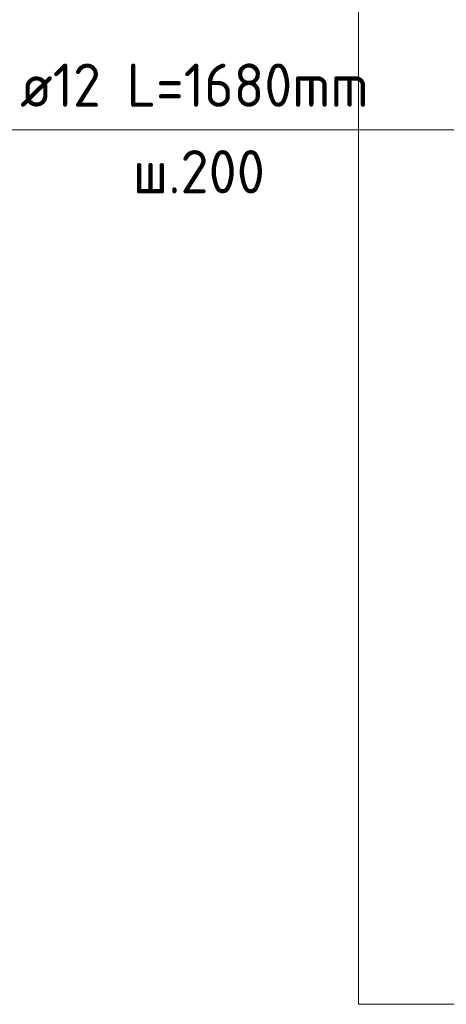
# Model space of a CAD drawing. Header units: millimetres. Extents: x 0 to 42000, y 0 to 29700.
# Tile 5 of 64: x 2733 to 4901, y 10847 to 15852. Entities that reach past the tile are written whole.
import ezdxf

# ---------------------------------------------------------------- set-up
doc = ezdxf.new("R2010")
doc.units = ezdxf.units.MM
doc.layers.add('Standard', color=7, linetype='Continuous', lineweight=25)
doc.layers.add('Обрамление П-обр. равн.', color=7, linetype='Continuous', lineweight=25)
doc.styles.add('ISOCPEUR', font='txt')

msp = doc.modelspace()

# ---------------------------------------------------------------- linework, layer by layer
at = {"layer": 'Standard', "color": 7, "linetype": 'Continuous', "lineweight": 13, "transparency": 33554687}
msp.add_line((5688.2, 15292.2), (2599.6, 15292.2), dxfattribs=at)
at = {"layer": 'Standard', "color": 254, "linetype": 'Continuous', "lineweight": 18, "true_color": 0xc4c4ff, "transparency": 33554687}
msp.add_lwpolyline([(4454.9, 10846.8), (23188.2, 10846.8), (23188.2, 27413.3), (4454.9, 27413.3), (4454.9, 10846.8)], dxfattribs=at)

# ---------------------------------------------------------------- texts
at = {"layer": 'Обрамление П-обр. равн.', "color": 7, "linetype": 'Continuous', "lineweight": 13, "transparency": 33554687, "char_height": 220, "attachment_point": 7, "style": 'ISOCPEUR'}
for s, insert, width in [('\\W0.94;ø12 L=1680mm ', (2735.3, 15409.5), 2104.383), ('\\W0.95;ш.200 ', (3307.3, 14969.5), 962.129)]:
    msp.add_mtext(s, dxfattribs=dict(at, insert=insert, width=width))

doc.saveas('drawing.dxf')
